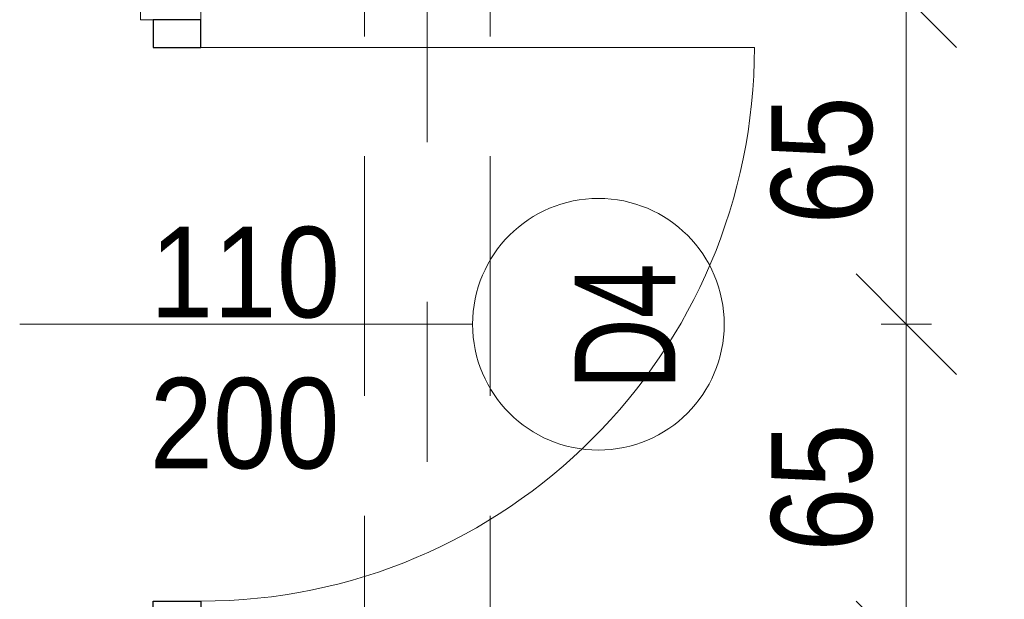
# Model space of a CAD drawing. Header units: centimetres. Extents: x -1631 to 21770, y -8842 to 3590.
# Tile 71 of 133: x 506 to 702, y 666 to 781. Entities that reach past the tile are written whole.
import ezdxf

# ---------------------------------------------------------------- set-up
doc = ezdxf.new("R2010")
doc.units = ezdxf.units.CM
doc.linetypes.add('Oś', pattern=[222.25, 127, -31.75, 31.75, -31.75])
doc.linetypes.add('Ukryte', pattern=[71.438, 47.625, -23.813])
for name, color, linetype, lineweight in [('A-ANNO-DIMS', 211, 'Continuous', 13), ('A-ANNO-DIMS-100', 211, 'Continuous', 13), ('A-ANNO-NOTE', 131, 'Continuous', 9), ('A-DETL-GENF', 92, 'Continuous', 9), ('A-DETL-HDLN', 90, 'Ukryte', 9), ('A-DETL-MEDM', 33, 'Continuous', 13), ('A-DOOR', 31, 'Continuous', 13), ('A-WALL', 113, 'Continuous', 13), ('S-GRID', 1, 'Continuous', 13)]:
    doc.layers.add(name, color=color, linetype=linetype, lineweight=lineweight)
doc.styles.add('Arial', font='arial.ttf', dxfattribs={"width": 0.9, "height": 18})
doc.styles.add('Arial Narrow_5', font='ARIALN.TTF', dxfattribs={"height": 20})
doc.styles.add('Arial_1', font='arial.ttf', dxfattribs={"width": 0.7, "height": 20})
doc.dimstyles.new('Diagonal_1_100__0__wewnętrzne', dxfattribs={"dimscale": 30.48, "dimtxt": 20.468619, "dimasz": 0.656168, "dimexe": 0.164042, "dimexo": 0.0625, "dimgap": 0.032808, "dimtad": 1, "dimdec": 0, "dimdsep": 46, "dimtxsty": 'Arial Narrow_5', "dimblk1": 'OBLIQUE', "dimblk2": 'OBLIQUE', "dimsah": 1, "dimcen": 0.09, "dimazin": 0, "dimtfac": 1, "dimtdec": 4, "dimtix": 1, "dimtmove": 0, "dimatfit": 3, "dimfxl": 0, "dimtvp": 1, "dimtolj": 1, "dimtzin": 0, "dimarcsym": 0})

# ---------------------------------------------------------------- blocks, each defined once
blk = doc.blocks.new('DRZWI 1S - automatyczna etykieta - Drzwi 90 _łazienkowe_-2364279-6_piętro IV __13_80 m_ - stan projektowany')
at = {"layer": 'A-DETL-GENF'}
for p, q in [((-50.5, 7.5), (-50.5, -2)), ((-45, 7.5), (-50.5, 7.5)), ((-45, -2), (-45, 7.5)), ((50.5, 7.5), (45, 7.5)), ((45, 7.5), (45, -2)), ((50.5, -2), (50.5, 7.5)), ((-50.5, -2), (-45, -2)), ((45, -2), (50.5, -2))]:
    blk.add_line(p, q, dxfattribs=at)
at = {"layer": 'A-DETL-MEDM', "lineweight": 25}
for p, q in [((-45, 7.5), (-50.5, 7.5)), ((-50.5, 7.5), (-50.5, -2)), ((-45, -2), (-45, 7.5)), ((45, -2), (45, 7.5)), ((45, 7.5), (50.5, 7.5)), ((50.5, 7.5), (50.5, -2)), ((-50.5, -2), (-45, -2)), ((50.5, -2), (45, -2))]:
    blk.add_line(p, q, dxfattribs=at)
at = {"layer": 'A-DOOR'}
blk.add_line((45, 7.5), (45, 97.5), dxfattribs=at)
blk.add_arc((45, 7.5), 90, 90, 180, dxfattribs=at)
blk = doc.blocks.new('DRZWI 1S - automatyczna etykieta - Drzwi 110-2387946-6_piętro IV __13_80 m_ - stan projektowany')
at = {"layer": 'A-DETL-GENF'}
for p, q in [((-60.5, 3.5), (-55, 3.5)), ((-60.5, -6), (-60.5, 3.5)), ((-55, 3.5), (-55, -6)), ((55, 3.5), (60.5, 3.5)), ((55, -6), (55, 3.5)), ((60.5, 3.5), (60.5, -6)), ((-55, -6), (-60.5, -6)), ((60.5, -6), (55, -6))]:
    blk.add_line(p, q, dxfattribs=at)
at = {"layer": 'A-DETL-MEDM', "lineweight": 25}
for p, q in [((-60.5, -6), (-60.5, 3.5)), ((-60.5, 3.5), (-55, 3.5)), ((-55, 3.5), (-55, -6)), ((55, 3.5), (55, -6)), ((60.5, 3.5), (55, 3.5)), ((60.5, -6), (60.5, 3.5)), ((-55, -6), (-60.5, -6)), ((55, -6), (60.5, -6))]:
    blk.add_line(p, q, dxfattribs=at)
at = {"layer": 'A-DOOR'}
blk.add_line((55, -6), (55, -116), dxfattribs=at)
blk.add_arc((55, -6), 110, 180, 270, dxfattribs=at)
blk = doc.blocks.new('DIMBLOCK69-6_piętro IV __13_80 m_ - stan projektowany')
at = {"layer": 'A-ANNO-DIMS-100', "transparency": 16777216}
for p, q in [((682.57, 720.83), (672.57, 730.83)), ((677.57, 720.83), (687.57, 720.83)), ((682.57, 720.83), (677.57, 720.83)), ((682.57, 655.83), (682.57, 720.83)), ((682.57, 720.83), (692.57, 710.83)), ((682.57, 655.83), (672.57, 665.83)), ((677.57, 655.83), (687.57, 655.83)), ((682.57, 655.83), (677.57, 655.83)), ((682.57, 655.83), (692.57, 645.83))]:
    blk.add_line(p, q, dxfattribs=at)
at = {"layer": 'A-ANNO-DIMS-100', "color": 0, "transparency": 16777216, "insert": (655.72, 675.65), "char_height": 20, "width": 30.4105, "attachment_point": 1, "rotation": 90, "line_spacing_factor": 0.974696, "style": 'Arial Narrow_5'}
blk.add_mtext('65', dxfattribs=at)
blk = doc.blocks.new('_Oblique')
at = {"color": 0, "linetype": 'ByBlock', "lineweight": -2}
blk.add_line((-0.5, -0.5), (0.5, 0.5), dxfattribs=at)
blk = doc.blocks.new('DIMBLOCK70-6_piętro IV __13_80 m_ - stan projektowany')
at = {"layer": 'A-ANNO-DIMS-100', "transparency": 16777216}
for p, q in [((682.57, 785.83), (672.57, 795.83)), ((677.57, 785.83), (687.57, 785.83)), ((682.57, 785.83), (677.57, 785.83)), ((682.57, 720.83), (682.57, 785.83)), ((682.57, 785.83), (692.57, 775.83)), ((682.57, 720.83), (672.57, 730.83)), ((677.57, 720.83), (687.57, 720.83)), ((682.57, 720.83), (677.57, 720.83)), ((682.57, 720.83), (692.57, 710.83))]:
    blk.add_line(p, q, dxfattribs=at)
at = {"layer": 'A-ANNO-DIMS-100', "color": 0, "transparency": 16777216, "insert": (655.72, 740.65), "char_height": 20, "width": 30.4105, "attachment_point": 1, "rotation": 90, "line_spacing_factor": 0.974696, "style": 'Arial Narrow_5'}
blk.add_mtext('65', dxfattribs=at)

msp = doc.modelspace()

# ---------------------------------------------------------------- linework, layer by layer
at = {"layer": 'A-ANNO-NOTE', "lineweight": 13}
msp.add_line((506.38, 720.83), (596.38, 720.83), dxfattribs=at)
msp.add_line((506.38, 720.83), (596.38, 720.83), dxfattribs=at)
msp.add_circle((621.38, 720.83), 25, dxfattribs=at)
at = {"layer": 'A-DETL-HDLN'}
for p, q in [((574.88, 420.83), (574.88, 2793.33)), ((599.88, 420.83), (599.88, 2793.33))]:
    msp.add_line(p, q, dxfattribs=at)
at = {"layer": 'A-WALL', "lineweight": 9}
for p, q in [((530.38, 1003.78), (530.38, 781.33)), ((542.38, 781.33), (542.38, 866.33)), ((530.38, 781.33), (532.88, 781.33))]:
    msp.add_line(p, q, dxfattribs=at)
at = {"layer": 'S-GRID', "linetype": 'Oś'}
msp.add_line((587.38, 2884.27), (587.38, 27.13), dxfattribs=at)

# ---------------------------------------------------------------- block references
at = {"layer": 'A-DOOR'}
for name, p, rotation in [('DRZWI 1S - automatyczna etykieta - Drzwi 90 _łazienkowe_-2364279-6_piętro IV __13_80 m_ - stan projektowany', (751.68, 793.33), 180), ('DRZWI 1S - automatyczna etykieta - Drzwi 110-2387946-6_piętro IV __13_80 m_ - stan projektowany', (536.38, 720.83), 89.9999999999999)]:
    msp.add_blockref(name, p, dxfattribs=dict(at, rotation=rotation))

# ---------------------------------------------------------------- texts
at = {"layer": 'A-ANNO-NOTE', "lineweight": 211, "char_height": 18, "width": 38.07, "attachment_point": 5, "line_spacing_factor": 0.936439, "style": 'Arial'}
for s, insert in [('\\pt114.3,228.6,342.9,457.2,571.5,685.8,800.1,914.4,1028.7,1143,1257.3,1371.6,1485.9,1600.2,1714.5,1828.8,1943.1,2057.4,2171.7,2286,2400.3,2514.6,2628.9,2743.2,2857.5,2971.8,3086.1,3200.4,3314.7,3429,3543.3,3657.6;110', (551.16, 731.06)), ('\\pt114.3,228.6,342.9,457.2,571.5,685.8,800.1,914.4,1028.7,1143,1257.3,1371.6,1485.9,1600.2,1714.5,1828.8,1943.1,2057.4,2171.7,2286,2400.3,2514.6,2628.9,2743.2,2857.5,2971.8,3086.1,3200.4,3314.7,3429,3543.3,3657.6;200', (551.07, 701.06)), ('\\pt114.3,228.6,342.9,457.2,571.5,685.8,800.1,914.4,1028.7,1143,1257.3,1371.6,1485.9,1600.2,1714.5,1828.8,1943.1,2057.4,2171.7,2286,2400.3,2514.6,2628.9,2743.2,2857.5,2971.8,3086.1,3200.4,3314.7,3429,3543.3,3657.6;200', (551.07, 701.06))]:
    msp.add_mtext(s, dxfattribs=dict(at, insert=insert))
at = {"layer": 'A-ANNO-NOTE', "lineweight": 211, "insert": (626.67, 720.4), "char_height": 20, "width": 25.97, "attachment_point": 5, "rotation": 90, "line_spacing_factor": 0.936439, "style": 'Arial_1'}
msp.add_mtext('\\pt88.9,177.8,266.7,355.6,444.5,533.4,622.3,711.2,800.1,889,977.9,1066.8,1155.7,1244.6,1333.5,1422.4,1511.3,1600.2,1689.1,1778,1866.9,1955.8,2044.7,2133.6,2222.5,2311.4,2400.3,2489.2,2578.1,2667,2755.9,2844.8;D4', dxfattribs=at)

# ---------------------------------------------------------------- dimensions: what is measured, and where the dimension line sits
at = {"layer": 'A-ANNO-DIMS'}
for base, p1, p2, picture, middle in [((682.57, 785.83), (677.57, 720.83), (677.57, 785.83), 'DIMBLOCK70-6_piętro IV __13_80 m_ - stan projektowany', (671.36, 753.33)), ((682.57, 720.83), (677.57, 655.83), (677.57, 720.83), 'DIMBLOCK69-6_piętro IV __13_80 m_ - stan projektowany', (671.36, 688.33))]:
    dim = msp.add_linear_dim(base=base, p1=p1, p2=p2, angle=90, dimstyle='Diagonal_1_100__0__wewnętrzne', override={"dimpost": '<>', "dimfxl": 65}, dxfattribs=at)
    dim.commit()
    dim.dimension.update_dxf_attribs({"geometry": picture, "text_midpoint": middle})

doc.saveas('drawing.dxf')
